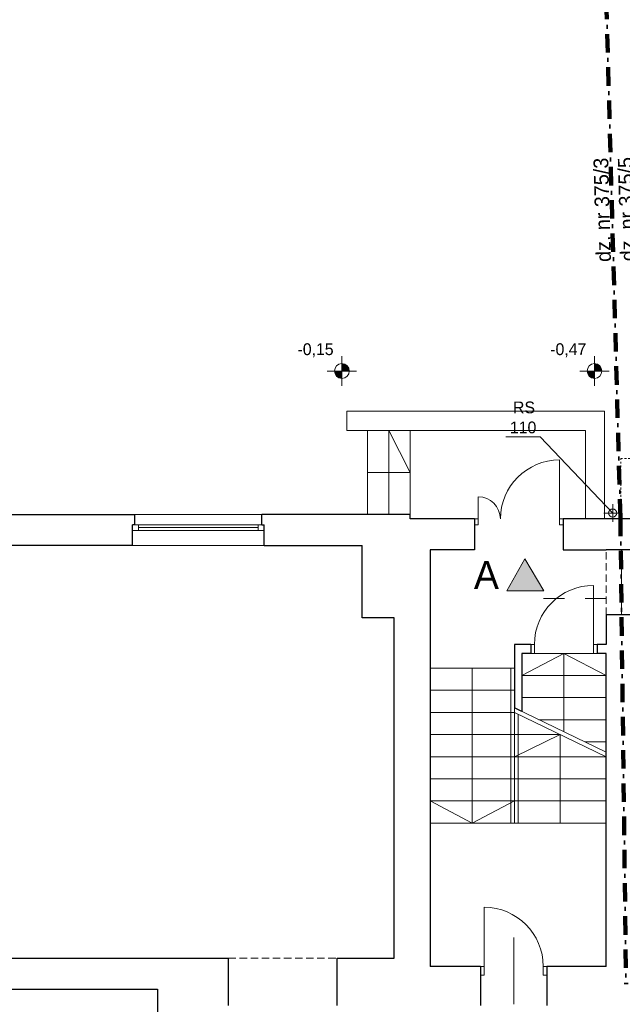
# Model space of a CAD drawing. Extents: x -220425 to -32551, y -64521 to 77206.
# Tile 12 of 59: x -199119 to -190962, y -3929 to 9408. Entities that reach past the tile are written whole.
import ezdxf

# ---------------------------------------------------------------- set-up
doc = ezdxf.new("R2010")
doc.units = 0
doc.header["$MEASUREMENT"] = 0
for name, pattern in [('Dashed', [564.444447, 282.222223, -282.222223]), ('Hidden Line', [50, 25, -25]), ('Krawędzie ukryte', [150, 100, -50]), ('Kreski i kropki', [450, 250, -100, 0, -100])]:
    doc.linetypes.add(name, pattern=pattern)
doc.layers.add('Drzwi ArchiCAD', color=7, linetype='Continuous')
for name, color, linetype, lineweight in [('INWENT KONST. DREWNIANA_Nr_Pióra__20', 1, 'Continuous', 100), ('INWENT OPISY_Nr_Pióra__21', 7, 'Continuous', 9), ('INWENT OPISY_Nr_Pióra__41', 7, 'Continuous', 15), ('INWENT RURY SPUSTOWE_Nr_Pióra__21', 7, 'Continuous', 9), ('INWENT RZĘDNE_Nr_Pióra__21', 7, 'Continuous', 9), ('INWENT. DRZWI_Nr_Pióra__5', 7, 'Continuous', 13), ('INWENT. OKNA_Nr_Pióra__5', 7, 'Continuous', 13), ('INWENT.ŚCIANY_Nr_Pióra__1', 7, 'Continuous', 25), ('INWENT.ŚCIANY_Nr_Pióra__101', 8, 'Continuous', 13), ('INWENT.ŚCIANY_Nr_Pióra__5', 7, 'Continuous', 13), ('Istniejące schody_Nr_Pióra__5', 7, 'Continuous', 13), ('Istniejące stropy_Nr_Pióra__5', 7, 'Continuous', 13)]:
    doc.layers.add(name, color=color, linetype=linetype, lineweight=lineweight)
doc.styles.add('GENERATED_STYLE_2', font='txt')
doc.styles.add('GENERATED_STYLE_6', font='txt')

# ---------------------------------------------------------------- blocks, each defined once
blk = doc.blocks.new('A$C68B6B573')
at = {"layer": 'INWENT RZĘDNE_Nr_Pióra__21', "linetype": 'Continuous'}
for points in [[(2494, 14664), (2594, 14664), (2586, 14702), (2564, 14735), (2532, 14756), (2494, 14764)], [(5914, 14664), (6014, 14664), (6007, 14702), (5985, 14735), (5953, 14756), (5914, 14764)], [(2494, 14664), (2394, 14664), (2401, 14626), (2423, 14593), (2455, 14572), (2494, 14564)], [(5914, 14664), (5814, 14664), (5822, 14626), (5844, 14593), (5876, 14572), (5914, 14564)]]:
    blk.add_hatch(color=252, dxfattribs=at).paths.add_polyline_path(points, flags=0)
at = {"layer": 'INWENT KONST. DREWNIANA_Nr_Pióra__20', "color": 252, "linetype": 'Kreski i kropki'}
for q in [(5898, 26125), (6341, 6358)]:
    blk.add_line((6264, 12679), q, dxfattribs=at)
at = {"layer": 'INWENT OPISY_Nr_Pióra__21', "color": 252, "linetype": 'Continuous'}
for points in [[(4970, 11685), (4726, 11685), (4970, 12121)], [(4970, 11685), (4970, 12121), (5226, 11685)]]:
    blk.add_solid(points, dxfattribs=at)
at = {"layer": 'INWENT OPISY_Nr_Pióra__41', "color": 252, "linetype": 'Continuous'}
for p, q in [((4726, 11685), (4970, 12121)), ((4970, 12121), (5226, 11685)), ((4726, 11685), (5226, 11685))]:
    blk.add_line(p, q, dxfattribs=at)
at = {"layer": 'INWENT OPISY_Nr_Pióra__41', "color": 252, "linetype": 'Dashed'}
blk.add_line((6070, 11585), (4970, 11585), dxfattribs=at)
at = {"layer": 'INWENT RURY SPUSTOWE_Nr_Pióra__21', "color": 252, "linetype": 'Continuous'}
for p, q in [((4713, 13771), (5176, 13771)), ((5176, 13771), (6160, 12740)), ((6160, 12620), (6160, 12860)), ((6040, 12740), (6280, 12740))]:
    blk.add_line(p, q, dxfattribs=at)
blk.add_circle((6160, 12740), 55, dxfattribs=at)
at = {"layer": 'INWENT RZĘDNE_Nr_Pióra__21', "color": 252, "linetype": 'Continuous'}
for p, q in [((2494, 14464), (2494, 14864)), ((5914, 14464), (5914, 14864)), ((2294, 14664), (2694, 14664)), ((5714, 14664), (6114, 14664))]:
    blk.add_line(p, q, dxfattribs=at)
for centre in [(2494, 14664), (5914, 14664)]:
    blk.add_circle(centre, 100, dxfattribs=at)
at = {"layer": 'INWENT. DRZWI_Nr_Pióra__5', "color": 252, "linetype": 'Continuous'}
for p, q in [((5440, 12660), (5440, 13460)), ((4340, 12660), (4340, 12960)), ((4340, 12660), (4290, 12660)), ((4290, 12580), (4340, 12580)), ((4340, 12580), (4340, 12660)), ((5440, 12580), (5440, 12660)), ((5440, 12660), (5490, 12660)), ((5490, 12580), (5440, 12580)), ((6280, 12240), (6280, 11360)), ((5900, 11760), (5900, 10960)), ((5050, 10960), (5100, 10960)), ((5100, 10960), (5100, 10840)), ((5950, 10960), (5900, 10960)), ((5900, 10960), (5900, 10840)), ((5100, 10840), (5050, 10840)), ((5900, 10840), (5950, 10840)), ((4420, 7400), (4420, 6600)), ((4820, 6990), (4820, 6090)), ((4370, 6600), (4420, 6600)), ((4420, 6600), (4420, 6480)), ((5270, 6600), (5220, 6600)), ((5220, 6600), (5220, 6480)), ((4420, 6480), (4370, 6480)), ((5220, 6480), (5270, 6480))]:
    blk.add_line(p, q, dxfattribs=at)
for centre, radius, start, end in [((5440, 12660), 800, 90, 180), ((4340, 12660), 300, 0, 90), ((5900, 10960), 800, 90, 180), ((4420, 6600), 800, 0, 90)]:
    blk.add_arc(centre, radius, start, end, dxfattribs=at)
at = {"layer": 'INWENT. OKNA_Nr_Pióra__5', "color": 252, "linetype": 'Continuous'}
for p, q in [((-310, 12720), (1410, 12720)), ((-340, 12580), (1440, 12580)), ((-260, 12505), (-260, 12580)), ((-260, 12543), (1360, 12543)), ((1360, 12505), (1360, 12580)), ((-340, 12505), (1440, 12505)), ((-340, 12300), (1440, 12300))]:
    blk.add_line(p, q, dxfattribs=at)
at = {"layer": 'INWENT.ŚCIANY_Nr_Pióra__1', "color": 252, "linetype": 'Continuous'}
for p, q in [((-3220, 12720), (-310, 12720)), ((-310, 12580), (-310, 12720)), ((3420, 12720), (1410, 12720)), ((1410, 12580), (1410, 12720)), ((3420, 12660), (3420, 12720)), ((-340, 12300), (-340, 12580)), ((-310, 12580), (-340, 12580)), ((1410, 12580), (1440, 12580)), ((1440, 12300), (1440, 12580)), ((4290, 12660), (3420, 12660)), ((4290, 12660), (4290, 12240)), ((6770, 12660), (5490, 12660)), ((5490, 12660), (5490, 12240)), ((-340, 12300), (-2800, 12300)), ((1440, 12300), (2770, 12300)), ((2770, 11320), (2770, 12300)), ((3690, 12240), (3690, 6600)), ((4290, 12240), (3690, 12240)), ((5490, 12240), (6070, 12240)), ((6480, 12240), (6070, 12240)), ((6070, 11360), (6070, 10960)), ((6480, 11360), (6070, 11360)), ((3200, 11320), (2770, 11320)), ((3200, 6710), (3200, 11320)), ((4830, 10960), (4830, 10100)), ((5050, 10960), (4830, 10960)), ((5050, 10960), (5050, 10840)), ((6070, 10960), (5950, 10960)), ((5950, 10960), (5950, 10840)), ((4930, 10840), (4930, 10052)), ((5050, 10840), (4930, 10840)), ((6070, 10840), (5950, 10840)), ((6070, 6600), (6070, 10840)), ((4930, 10052), (4830, 10100)), ((-2800, 6710), (350, 6710)), ((350, 6710), (960, 6710)), ((960, 6070), (960, 6710)), ((2430, 6070), (2430, 6710)), ((2430, 6710), (3200, 6710)), ((4370, 6600), (3690, 6600)), ((4370, 6600), (4370, 6070)), ((5270, 6600), (5270, 6070)), ((6070, 6600), (5270, 6600)), ((-3220, 6290), (0, 6290)), ((0, 6290), (0, 5300))]:
    blk.add_line(p, q, dxfattribs=at)
at = {"layer": 'INWENT.ŚCIANY_Nr_Pióra__101', "color": 252, "linetype": 'Hidden Line'}
for p, q in [((6270, 13480), (7370, 13480)), ((6270, 12660), (6270, 13480))]:
    blk.add_line(p, q, dxfattribs=at)
at = {"layer": 'INWENT.ŚCIANY_Nr_Pióra__5', "color": 252, "linetype": 'Continuous'}
for p, q in [((6050, 14120), (2560, 14120)), ((2560, 14120), (2560, 13860)), ((6050, 12660), (6050, 14120)), ((5790, 13860), (2560, 13860)), ((2840, 12720), (2840, 13860)), ((3130, 12720), (3130, 13860)), ((3420, 13290), (3130, 13860)), ((3420, 12720), (3420, 13860)), ((5790, 12660), (5790, 13860)), ((2840, 13290), (3420, 13290))]:
    blk.add_line(p, q, dxfattribs=at)
at = {"layer": 'INWENT.ŚCIANY_Nr_Pióra__5', "color": 252, "linetype": 'Krawędzie ukryte'}
blk.add_line((6070, 11360), (6070, 12240), dxfattribs=at)
at = {"layer": 'Istniejące schody_Nr_Pióra__5', "color": 252, "linetype": 'Continuous'}
for p, q in [((6070, 10840), (4930, 10840)), ((5500, 10840), (4930, 10540)), ((5500, 9776), (5500, 10840)), ((5500, 10840), (6070, 10540)), ((4830, 10640), (3690, 10640)), ((4260, 10640), (4260, 8540)), ((4780, 8540), (4780, 10640)), ((4830, 8540), (4830, 10640)), ((6070, 10540), (4930, 10540)), ((4830, 10340), (3690, 10340)), ((6070, 10240), (4930, 10240)), ((4830, 10040), (3690, 10040)), ((4830, 10100), (6070, 9500)), ((4830, 10040), (6070, 9440)), ((4880, 8540), (4880, 10016)), ((6070, 9940), (5161, 9940)), ((4830, 9740), (3690, 9740)), ((5450, 9740), (4830, 9440)), ((5450, 9740), (4830, 9740)), ((5450, 8540), (5450, 9740)), ((6070, 9640), (5781, 9640)), ((4830, 9440), (3690, 9440)), ((6070, 9440), (4830, 9440)), ((4830, 9140), (3690, 9140)), ((6070, 9140), (4830, 9140)), ((4830, 8840), (3690, 8840)), ((4260, 8540), (3690, 8840)), ((4260, 8540), (4830, 8840)), ((6070, 8840), (4830, 8840)), ((4830, 8540), (3690, 8540)), ((6070, 8540), (4830, 8540))]:
    blk.add_line(p, q, dxfattribs=at)
at = {"layer": 'Istniejące stropy_Nr_Pióra__5', "color": 252, "linetype": 'Krawędzie ukryte'}
blk.add_line((960, 6710), (2430, 6710), dxfattribs=at)
at = {"layer": 'INWENT OPISY_Nr_Pióra__21', "color": 252, "linetype": 'Continuous', "style": 'GENERATED_STYLE_6'}
for s, p in [('dz. nr 375/3', (6137, 16144)), ('dz. nr 375/5', (6467, 16153))]:
    blk.add_text(s, height=200, rotation=91.5569, dxfattribs=at).set_placement(p)
blk.add_text('A', height=380, dxfattribs=at).set_placement((4281, 11712))
at = {"layer": 'INWENT RURY SPUSTOWE_Nr_Pióra__21', "color": 252, "linetype": 'Continuous', "style": 'GENERATED_STYLE_6'}
for s, p in [('RS', (4811, 14091)), ('110', (4769, 13820))]:
    blk.add_text(s, height=160, dxfattribs=at).set_placement(p)
at = {"layer": 'INWENT RZĘDNE_Nr_Pióra__21', "color": 252, "char_height": 160, "attachment_point": 7, "style": 'GENERATED_STYLE_2'}
for s, insert in [('{-0,15}', (1894, 14850)), ('{-0,47}', (5315, 14850))]:
    blk.add_mtext(s, dxfattribs=dict(at, insert=insert))

msp = doc.modelspace()

# ---------------------------------------------------------------- block references
at = {"layer": 'Drzwi ArchiCAD'}
msp.add_blockref('A$C68B6B573', (-197252.38, -10015.148), dxfattribs=at)

doc.saveas('drawing.dxf')
